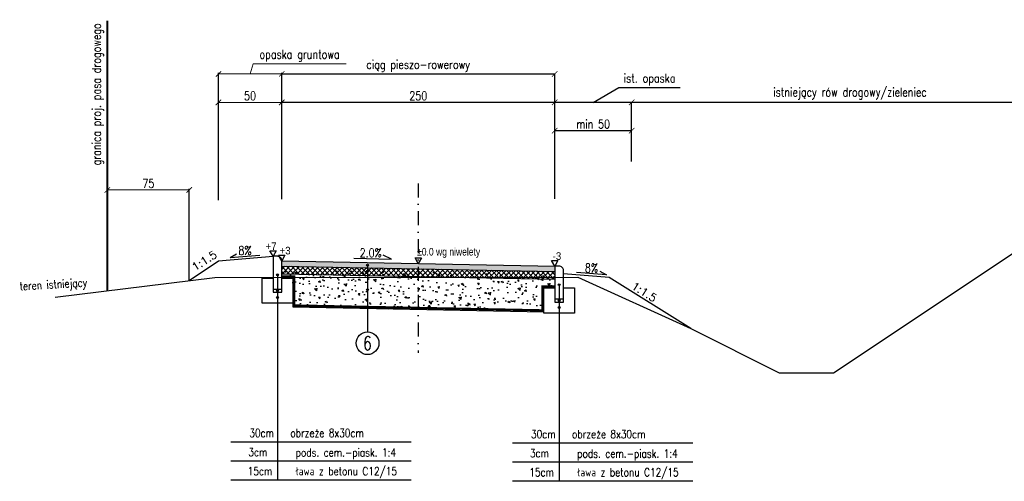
# Model space of a CAD drawing. Header units: metres. Extents: x 6562771 to 6588056, y 5578696 to 5581651.
# Tile 19 of 22: x 6579014 to 6579916, y 5580224 to 5580647. Entities that reach past the tile are written whole.
import ezdxf
from ezdxf.enums import TextEntityAlignment as Align

# ---------------------------------------------------------------- set-up
doc = ezdxf.new("R2010")
doc.units = ezdxf.units.M
doc.linetypes.add('DASHDOT', pattern=[25.4, 12.7, -6.35, 0, -6.35])
doc.linetypes.add('DASHED', pattern=[0.75, 0.5, -0.25])
for name, color, linetype in [('pkonstr-0_25', 1, 'Continuous'), ('pkonstr-0_50', 90, 'Continuous'), ('pkonstr-0_70', 4, 'Continuous'), ('pkonstr-istn', 14, 'Continuous'), ('pkonstr-opisy', 2, 'Continuous'), ('pkonstr-wymiary', 1, 'Continuous')]:
    doc.layers.add(name, color=color, linetype=linetype)
doc.styles.add('12mm', font='simplex.shx', dxfattribs={"width": 0.8, "height": 12})
doc.styles.add('2mm', font='simplex', dxfattribs={"height": 2})
doc.styles.add('7mm', font='simplex.shx', dxfattribs={"width": 0.75, "height": 7})
doc.styles.add('Opisy', font='simplex.shx', dxfattribs={"width": 0.8})
doc.styles.add('STYLE1', font='arial.ttf')
doc.styles.add('wymiary', font='simplex.shx', dxfattribs={"width": 0.8})
doc.dimstyles.new('ddd$0', dxfattribs={"dimtxt": 8, "dimasz": 5, "dimexe": 0.5, "dimexo": 1, "dimgap": 2, "dimtad": 1, "dimdec": 0, "dimzin": 0, "dimdsep": 46, "dimtxsty": 'wymiary', "dimblk": 'ARCHTICK', "dimcen": 0, "dimclrd": 256, "dimclre": 256, "dimclrt": 256, "dimadec": 0, "dimazin": 0, "dimtfac": 1, "dimtdec": 0, "dimtmove": 1, "dimatfit": 3, "dimldrblk": 'DOT', "dimfxl": 1, "dimtolj": 1, "dimtzin": 0, "dimlwd": -1, "dimlwe": -1, "dimarcsym": 0})
doc.dimstyles.new('szczegoly-1-20', dxfattribs={"dimtxt": 4, "dimasz": 2, "dimexe": 1, "dimexo": 2.5, "dimgap": 0.5, "dimtad": 1, "dimdec": 0, "dimzin": 0, "dimdsep": 46, "dimtxsty": 'wymiary', "dimblk": 'ARCHTICK', "dimcen": 0, "dimclrd": 256, "dimclre": 256, "dimclrt": 256, "dimadec": 0, "dimazin": 0, "dimtfac": 1, "dimtdec": 0, "dimtmove": 1, "dimatfit": 3, "dimldrblk": 'ARCHTICK', "dimfxl": 1, "dimtolj": 1, "dimtzin": 0, "dimlwd": -1, "dimlwe": -1, "dimarcsym": 0})

# ---------------------------------------------------------------- blocks, each defined once
blk = doc.blocks.new('_ArchTick')
at = {"color": 0, "linetype": 'ByBlock', "const_width": 0.15}
blk.add_lwpolyline([(-0.5, -0.5), (0.5, 0.5)], dxfattribs=at)
blk = doc.blocks.new('*D250')
at = {"layer": 'Defpoints', "color": 0, "transparency": 16777216}
for p in [(6579574.77, 5580571.68), (6579574.77, 5580518.42), (6579974.77, 5580516.62)]:
    blk.add_point(p, dxfattribs=at)
at = {"layer": 'pkonstr-wymiary', "transparency": 16777216}
for p, q in [((6579574.77, 5580519.42), (6579574.77, 5580572.18)), ((6579974.77, 5580571.68), (6579574.77, 5580571.68)), ((6579974.77, 5580517.62), (6579974.77, 5580572.18))]:
    blk.add_line(p, q, dxfattribs=at)
at = {"layer": 'pkonstr-wymiary', "transparency": 16777216, "xscale": 5, "yscale": 5, "zscale": 5, "rotation": 180}
blk.add_blockref('_ArchTick', (6579574.77, 5580571.68), dxfattribs=at)
at = {"layer": 'pkonstr-wymiary', "transparency": 16777216, "xscale": 5, "yscale": 5, "zscale": 5}
blk.add_blockref('_ArchTick', (6579974.77, 5580571.68), dxfattribs=at)
at = {"layer": 'pkonstr-wymiary', "transparency": 16777216, "insert": (6579774.77, 5580579.78), "char_height": 8, "attachment_point": 5, "style": 'wymiary'}
blk.add_mtext('\\A1;istniejący rów drogowy/zieleniec', dxfattribs=at)
blk = doc.blocks.new('_Dot')
at = {"color": 0, "linetype": 'ByBlock', "lineweight": -2}
blk.add_line((-0.5, 0), (-1, 0), dxfattribs=at)
at = {"color": 0, "linetype": 'ByBlock', "const_width": 0.5}
blk.add_lwpolyline([(-0.25, 0, 1), (0.25, 0, 1)], format="xyb", close=True, dxfattribs=at)
blk = doc.blocks.new('*D251')
at = {"layer": 'Defpoints', "color": 0, "transparency": 16777216}
for p in [(6579574.77, 5580545.8), (6579574.77, 5580516.62), (6579504.27, 5580482.21)]:
    blk.add_point(p, dxfattribs=at)
at = {"layer": 'pkonstr-wymiary', "transparency": 16777216}
for p, q in [((6579504.27, 5580483.21), (6579504.27, 5580546.3)), ((6579504.27, 5580545.8), (6579574.77, 5580545.8)), ((6579574.77, 5580517.62), (6579574.77, 5580546.3))]:
    blk.add_line(p, q, dxfattribs=at)
at = {"layer": 'pkonstr-wymiary', "transparency": 16777216, "xscale": 5, "yscale": 5, "zscale": 5, "rotation": 180}
blk.add_blockref('_ArchTick', (6579504.27, 5580545.8), dxfattribs=at)
at = {"layer": 'pkonstr-wymiary', "transparency": 16777216, "xscale": 5, "yscale": 5, "zscale": 5}
blk.add_blockref('_ArchTick', (6579574.77, 5580545.8), dxfattribs=at)
at = {"layer": 'pkonstr-wymiary', "transparency": 16777216, "insert": (6579539.52, 5580551.8), "char_height": 8, "attachment_point": 5, "style": 'wymiary'}
blk.add_mtext('\\A1;min 50', dxfattribs=at)
blk = doc.blocks.new('*D252')
at = {"layer": 'Defpoints', "color": 0, "transparency": 16777216}
for p in [(6579504.27, 5580571.68), (6579574.77, 5580516.62), (6579504.27, 5580482.21)]:
    blk.add_point(p, dxfattribs=at)
at = {"layer": 'pkonstr-wymiary', "transparency": 16777216}
for p, q in [((6579539.52, 5580571.68), (6579563.17, 5580585.18)), ((6579563.17, 5580585.18), (6579619.29, 5580585.18)), ((6579504.27, 5580483.21), (6579504.27, 5580572.18)), ((6579574.77, 5580571.68), (6579504.27, 5580571.68)), ((6579574.77, 5580517.62), (6579574.77, 5580572.18))]:
    blk.add_line(p, q, dxfattribs=at)
at = {"layer": 'pkonstr-wymiary', "transparency": 16777216, "xscale": 5, "yscale": 5, "zscale": 5, "rotation": 180}
blk.add_blockref('_ArchTick', (6579504.27, 5580571.68), dxfattribs=at)
at = {"layer": 'pkonstr-wymiary', "transparency": 16777216, "xscale": 5, "yscale": 5, "zscale": 5}
blk.add_blockref('_ArchTick', (6579574.77, 5580571.68), dxfattribs=at)
at = {"layer": 'pkonstr-wymiary', "transparency": 16777216, "insert": (6579591.23, 5580592.51), "char_height": 8, "attachment_point": 5, "style": 'wymiary'}
blk.add_mtext('\\A1;ist. opaska', dxfattribs=at)
blk = doc.blocks.new('*D253')
at = {"layer": 'Defpoints', "color": 0, "transparency": 16777216}
for p in [(6579504.27, 5580597.69), (6579254.27, 5580482.06), (6579504.27, 5580482.21)]:
    blk.add_point(p, dxfattribs=at)
at = {"layer": 'pkonstr-wymiary', "transparency": 16777216}
for p, q in [((6579254.27, 5580483.06), (6579254.27, 5580598.19)), ((6579254.27, 5580597.69), (6579504.27, 5580597.69)), ((6579504.27, 5580483.21), (6579504.27, 5580598.19))]:
    blk.add_line(p, q, dxfattribs=at)
at = {"layer": 'pkonstr-wymiary', "transparency": 16777216, "xscale": 5, "yscale": 5, "zscale": 5, "rotation": 180}
blk.add_blockref('_ArchTick', (6579254.27, 5580597.69), dxfattribs=at)
at = {"layer": 'pkonstr-wymiary', "transparency": 16777216, "xscale": 5, "yscale": 5, "zscale": 5}
blk.add_blockref('_ArchTick', (6579504.27, 5580597.69), dxfattribs=at)
at = {"layer": 'pkonstr-wymiary', "transparency": 16777216, "insert": (6579379.27, 5580605.02), "char_height": 8, "attachment_point": 5, "style": 'wymiary'}
blk.add_mtext('\\A1;ciąg pieszo-rowerowy', dxfattribs=at)
blk = doc.blocks.new('*D254')
at = {"layer": 'Defpoints', "color": 0, "transparency": 16777216}
for p in [(6579254.27, 5580571.68), (6579254.27, 5580482.06), (6579504.27, 5580482.21)]:
    blk.add_point(p, dxfattribs=at)
at = {"layer": 'pkonstr-wymiary', "transparency": 16777216}
for p, q in [((6579254.27, 5580483.06), (6579254.27, 5580572.18)), ((6579504.27, 5580571.68), (6579254.27, 5580571.68)), ((6579504.27, 5580483.21), (6579504.27, 5580572.18))]:
    blk.add_line(p, q, dxfattribs=at)
at = {"layer": 'pkonstr-wymiary', "transparency": 16777216, "xscale": 5, "yscale": 5, "zscale": 5, "rotation": 180}
blk.add_blockref('_ArchTick', (6579254.27, 5580571.68), dxfattribs=at)
at = {"layer": 'pkonstr-wymiary', "transparency": 16777216, "xscale": 5, "yscale": 5, "zscale": 5}
blk.add_blockref('_ArchTick', (6579504.27, 5580571.68), dxfattribs=at)
at = {"layer": 'pkonstr-wymiary', "transparency": 16777216, "insert": (6579379.27, 5580577.68), "char_height": 8, "attachment_point": 5, "style": 'wymiary'}
blk.add_mtext('\\A1;250', dxfattribs=at)
blk = doc.blocks.new('*D257')
at = {"layer": 'Defpoints', "color": 0, "transparency": 16777216}
for p in [(6579254.27, 5580571.68), (6579254.27, 5580546.23), (6579196.28, 5580481.42)]:
    blk.add_point(p, dxfattribs=at)
at = {"layer": 'pkonstr-wymiary', "transparency": 16777216}
for p, q in [((6579196.28, 5580481.92), (6579196.28, 5580572.68)), ((6579254.27, 5580546.73), (6579254.27, 5580572.68))]:
    blk.add_line(p, q, dxfattribs=at)
at = {"layer": 'pkonstr-wymiary', "lineweight": 0, "transparency": 16777216}
blk.add_line((6579196.28, 5580571.68), (6579254.27, 5580571.68), dxfattribs=at)
at = {"layer": 'pkonstr-wymiary', "lineweight": 0, "transparency": 16777216, "xscale": 5, "yscale": 5, "zscale": 5, "rotation": 180}
blk.add_blockref('_ArchTick', (6579196.28, 5580571.68), dxfattribs=at)
at = {"layer": 'pkonstr-wymiary', "lineweight": 0, "transparency": 16777216, "xscale": 5, "yscale": 5, "zscale": 5}
blk.add_blockref('_ArchTick', (6579254.27, 5580571.68), dxfattribs=at)
at = {"layer": 'pkonstr-wymiary', "transparency": 16777216, "insert": (6579225.28, 5580577.68), "char_height": 8, "attachment_point": 5, "style": 'wymiary'}
blk.add_mtext('\\A1;50', dxfattribs=at)
blk = doc.blocks.new('*D258')
at = {"layer": 'Defpoints', "color": 0, "transparency": 16777216}
for p in [(6579254.27, 5580597.69), (6579254.27, 5580550.08), (6579196.28, 5580481.42)]:
    blk.add_point(p, dxfattribs=at)
at = {"layer": 'pkonstr-wymiary', "lineweight": 0, "transparency": 16777216}
for p, q in [((6579225.28, 5580597.69), (6579228.08, 5580607.02)), ((6579228.08, 5580607.02), (6579313.14, 5580607.02)), ((6579196.28, 5580597.69), (6579254.27, 5580597.69))]:
    blk.add_line(p, q, dxfattribs=at)
at = {"layer": 'pkonstr-wymiary', "transparency": 16777216}
for p, q in [((6579196.28, 5580481.92), (6579196.28, 5580598.69)), ((6579254.27, 5580550.58), (6579254.27, 5580598.69))]:
    blk.add_line(p, q, dxfattribs=at)
at = {"layer": 'pkonstr-wymiary', "lineweight": 0, "transparency": 16777216, "xscale": 5, "yscale": 5, "zscale": 5, "rotation": 180}
blk.add_blockref('_ArchTick', (6579196.28, 5580597.69), dxfattribs=at)
at = {"layer": 'pkonstr-wymiary', "lineweight": 0, "transparency": 16777216, "xscale": 5, "yscale": 5, "zscale": 5}
blk.add_blockref('_ArchTick', (6579254.27, 5580597.69), dxfattribs=at)
at = {"layer": 'pkonstr-wymiary', "transparency": 16777216, "insert": (6579270.61, 5580614.35), "char_height": 8, "attachment_point": 5, "style": 'wymiary'}
blk.add_mtext('\\A1;opaska gruntowa', dxfattribs=at)
blk = doc.blocks.new('*D259')
at = {"layer": 'Defpoints', "color": 0, "transparency": 16777216}
for p in [(6579169.5, 5580491.39), (6579094.5, 5580477.82), (6579169.5, 5580408.34)]:
    blk.add_point(p, dxfattribs=at)
at = {"layer": 'pkonstr-wymiary', "transparency": 16777216}
for p, q in [((6579094.5, 5580478.32), (6579094.5, 5580492.39)), ((6579169.5, 5580408.84), (6579169.5, 5580492.39))]:
    blk.add_line(p, q, dxfattribs=at)
at = {"layer": 'pkonstr-wymiary', "lineweight": 0, "transparency": 16777216}
blk.add_line((6579094.5, 5580491.39), (6579169.5, 5580491.39), dxfattribs=at)
at = {"layer": 'pkonstr-wymiary', "lineweight": 0, "transparency": 16777216, "xscale": 5, "yscale": 5, "zscale": 5, "rotation": 180}
blk.add_blockref('_ArchTick', (6579094.5, 5580491.39), dxfattribs=at)
at = {"layer": 'pkonstr-wymiary', "lineweight": 0, "transparency": 16777216, "xscale": 5, "yscale": 5, "zscale": 5}
blk.add_blockref('_ArchTick', (6579169.5, 5580491.39), dxfattribs=at)
at = {"layer": 'pkonstr-wymiary', "transparency": 16777216, "insert": (6579132, 5580497.39), "char_height": 8, "attachment_point": 5, "style": 'wymiary'}
blk.add_mtext('\\A1;75', dxfattribs=at)

msp = doc.modelspace()

# ---------------------------------------------------------------- hatches: boundary and pattern name
at = {"layer": 'pkonstr-0_50'}
h = msp.add_hatch(color=252, dxfattribs=at)
h.dxf.hatch_style = 1
h.paths.add_polyline_path([(6579254.27, 5580421.57), (6579254.27, 5580426.57), (6579504.27, 5580421.57), (6579504.27, 5580416.57)])
h = msp.add_hatch(dxfattribs=at)
h.set_pattern_fill('ANSI37', color=252, angle=180)
h.set_pattern_definition([(315, (13155757.5664, 1552.514), (-2.2450640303, -2.2450640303), []), (225, (13155757.5664, 1552.514), (-2.2450640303, 2.2450640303), [])])
h.paths.add_polyline_path([(6579504.27, 5580416.57), (6579504.27, 5580409.56), (6579254.27, 5580414.57), (6579254.23, 5580421.57)])
h = msp.add_hatch(dxfattribs=at)
h.set_pattern_fill('AR-CONC', color=252, scale=0.1, angle=180)
h.set_pattern_definition([(310, (6803537.092, 5138932.242), (18.2184669, 1.59390855), [1.905, -20.955]), (5, (6803537.092, 5138932.242), (-3.52434214, -19.1056845), [1.524, -16.7640584]), (259.5485553, (6803538.61, 5138932.375), (14.6941247, -17.5117752), [1.6190009, -17.80902446]), (313.8158, (6803537.092, 5138927.162), (27.1079041, 4.2042328), [2.8575, -31.4325]), (263.3644424, (6803539.35, 5138927.512), (23.7404134, -24.7426125), [2.4285023, -26.7135608]), (8.815849, (6803537.092, 5138927.162), (23.7404134, -24.7426125), [2.2859967, -25.1459732]), (339, (6803539.632, 5138928.432), (15.16143913, 10.2265198), [1.905, -20.955]), (34, (6803539.632, 5138928.432), (6.1802028, -18.4187966), [1.524, -16.764]), (288.548555, (6803540.895, 5138929.284), (21.3416419, -8.1922769), [1.6190009, -17.80899376]), (322.5, (6803537.092, 5138932.242), (0.308860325, -8.45550389), [0, -16.5608, 0, -17.018, 0, -16.8275]), (352.5, (6803537.092, 5138932.242), (6.68196625, -10.01805748), [0, -9.7028, 0, -16.1798, 0, -6.4135]), (32.5, (6803531.428, 5138932.242), (13.55905952, 0.5728744), [0, -6.35, 0, -19.812, 0, -26.289]), (42.5, (6803528.888, 5138932.242), (14.81291814, -2.5426491), [0, -8.255, 0, -13.1572, 0, -18.669])])
h.paths.add_polyline_path([(6579504.27, 5580401.57), (6579494.27, 5580401.57), (6579494.27, 5580379.75), (6579264.27, 5580384.36), (6579264.27, 5580410.57), (6579254.27, 5580410.57), (6579254.27, 5580418.57), (6579504.27, 5580413.57)])

# ---------------------------------------------------------------- linework, layer by layer
at = {"layer": 'pkonstr-0_25'}
for p, q in [((6579206.89, 5580429.56), (6579212.77, 5580432.81)), ((6579206.89, 5580429.56), (6579234.3, 5580431.75)), ((6579551.65, 5580413.56), (6579524.24, 5580415.75))]:
    msp.add_line(p, q, dxfattribs=at)
at = {"layer": 'pkonstr-0_25', "linetype": 'Continuous'}
for p, q in [((6579332.81, 5580422.37), (6579332.86, 5580361.34)), ((6579250.27, 5580413.57), (6579250.27, 5580225.36)), ((6579508.27, 5580404.57), (6579508.26, 5580224.36)), ((6579372.73, 5580260.36), (6579207.64, 5580260.36)), ((6579630.73, 5580259.36), (6579465.63, 5580259.36)), ((6579372.73, 5580242.86), (6579207.64, 5580242.86)), ((6579630.73, 5580241.86), (6579465.63, 5580241.86))]:
    msp.add_line(p, q, dxfattribs=at)
at = {"layer": 'pkonstr-0_25'}
msp.add_lwpolyline([(6579320.35, 5580428.76), (6579354.72, 5580428.08), (6579347.13, 5580431.7)], dxfattribs=at)
at = {"layer": 'pkonstr-0_25', "flags": 128}
msp.add_lwpolyline([(6579545.77, 5580416.81), (6579551.65, 5580413.56), (6579524.24, 5580415.75)], dxfattribs=at)
at = {"layer": 'pkonstr-0_25', "linetype": 'Continuous'}
msp.add_circle((6579332.83, 5580350.91), 10.42, dxfattribs=at)
at = {"layer": 'pkonstr-0_50'}
for p, q in [((6579169.5, 5580408.34), (6579196.27, 5580426.57)), ((6579196.27, 5580426.57), (6579246.27, 5580430.57)), ((6579254.27, 5580426.57), (6579504.27, 5580421.57)), ((6579254.23, 5580421.57), (6579504.23, 5580416.57)), ((6579254.27, 5580414.57), (6579504.27, 5580409.56)), ((6579554.27, 5580411.21), (6579512.27, 5580414.57)), ((6579629.1, 5580364.52), (6579554.27, 5580411.21)), ((6579264.27, 5580384.36), (6579494.27, 5580379.75))]:
    msp.add_line(p, q, dxfattribs=at)
at = {"layer": 'pkonstr-0_50', "color": 130, "const_width": 2, "flags": 128}
msp.add_lwpolyline([(6579094.5, 5580399.02), (6579094.5, 5580646.45)], dxfattribs=at)
at = {"layer": 'pkonstr-0_50'}
for points in [[(6579246.27, 5580400.57), (6579254.27, 5580400.57), (6579254.27, 5580426.57, 0.414214), (6579250.27, 5580430.57), (6579246.27, 5580430.57)], [(6579504.27, 5580391.57), (6579512.27, 5580391.57), (6579512.27, 5580417.57, 0.414214), (6579508.27, 5580421.57), (6579504.27, 5580421.57)]]:
    msp.add_lwpolyline(points, format="xyb", close=True, dxfattribs=at)
at = {"layer": 'pkonstr-0_50', "flags": 128}
for points in [[(6579246.27, 5580397.57), (6579254.27, 5580397.57), (6579254.27, 5580410.57), (6579264.27, 5580410.57), (6579264.27, 5580387.57), (6579236.27, 5580387.57), (6579236.27, 5580410.57), (6579246.27, 5580410.57), (6579246.27, 5580397.57)], [(6579504.27, 5580388.57), (6579512.27, 5580388.57), (6579512.27, 5580401.57), (6579522.27, 5580401.57), (6579522.27, 5580378.57), (6579494.27, 5580378.57), (6579494.27, 5580401.57), (6579504.27, 5580401.57), (6579504.27, 5580388.57)]]:
    msp.add_lwpolyline(points, close=True, dxfattribs=at)
at = {"layer": 'pkonstr-0_50', "color": 180, "linetype": 'DASHED', "ltscale": 15, "true_color": 0x3326ed, "flags": 128}
msp.add_lwpolyline([(6579504.27, 5580403.13, 2, 2, 0), (6579493.17, 5580403.13, 2, 2, 0), (6579493.17, 5580381.08, 2, 2, 0), (6579265.65, 5580385.52, 2, 2, 0), (6579265.65, 5580385.52, 2, 2, 0), (6579265.65, 5580385.52, 2, 2, 0), (6579265.65, 5580385.52, 2, 2, 0), (6579265.62, 5580412.22, 2, 2, 0), (6579254.16, 5580412.13, 0, 0, 0)], format="xyseb", dxfattribs=at)
at = {"layer": 'pkonstr-0_50', "flags": 128}
msp.add_lwpolyline([(6579264.27, 5580387.57), (6579264.27, 5580384.36)], dxfattribs=at)
at = {"layer": 'pkonstr-0_70', "color": 130}
for centre in [(6579332.81, 5580422.37), (6579332.81, 5580416.89), (6579250.27, 5580413.57), (6579250.27, 5580399.16), (6579332.82, 5580399.96), (6579508.27, 5580404.57), (6579250.27, 5580392.76), (6579508.27, 5580390.16), (6579332.84, 5580384.21), (6579508.27, 5580383.76)]:
    msp.add_circle(centre, 0.869, dxfattribs=at)
at = {"layer": 'pkonstr-istn', "flags": 128}
for points in [[(6579525.45, 5580411.59), (6579629.1, 5580364.52), (6579709.77, 5580323.82), (6579759.77, 5580323.82), (6579974.77, 5580467.15), (6580134.77, 5580476.75), (6580484.77, 5580483.81), (6580834.77, 5580476.75), (6580994.77, 5580467.15), (6581209.77, 5580323.82), (6581259.77, 5580323.82), (6581394.77, 5580413.82)], [(6579046.63, 5580393.08), (6579193.04, 5580411.27)], [(6579193.04, 5580411.27), (6579525.45, 5580411.59)]]:
    msp.add_lwpolyline(points, dxfattribs=at)
at = {"layer": 'pkonstr-opisy'}
for points in [[(6579246.27, 5580435.64), (6579249.2, 5580435.64), (6579246.27, 5580430.57), (6579243.35, 5580435.64)], [(6579254.27, 5580431.64), (6579257.2, 5580431.64), (6579254.27, 5580426.57), (6579251.35, 5580431.64)], [(6579379.28, 5580429.16), (6579382.21, 5580429.16), (6579379.28, 5580424.09), (6579376.36, 5580429.16)], [(6579504.27, 5580426.64), (6579507.2, 5580426.64), (6579504.27, 5580421.57), (6579501.35, 5580426.64)]]:
    msp.add_lwpolyline(points, close=True, dxfattribs=at)
at = {"layer": 'pkonstr-wymiary'}
for p, q in [((6579372.73, 5580225.36), (6579207.64, 5580225.36)), ((6579630.73, 5580224.36), (6579465.63, 5580224.36))]:
    msp.add_line(p, q, dxfattribs=at)
at = {"layer": 'pkonstr-wymiary', "linetype": 'DASHDOT'}
msp.add_lwpolyline([(6579379.27, 5580497.31), (6579379.27, 5580342.06)], dxfattribs=at)

# ---------------------------------------------------------------- texts
at = {"layer": 'pkonstr-opisy', "style": 'Opisy', "width": 0.8}
for s, height, rotation, p in [('granica proj. pasa drogowego', 8, 90, (6579090.9, 5580644.14)), ('obrzeże 8x30cm', 7.5, 0, (6579329.52, 5580262.64)), ('obrzeże 8x30cm', 7.5, 0, (6579587.52, 5580261.64)), ('ława z betonu C12/15', 7.5, 0, (6579359.81, 5580227.64)), ('ława z betonu C12/15', 7.5, 0, (6579617.81, 5580226.64))]:
    msp.add_text(s, height=height, rotation=rotation, dxfattribs=at).set_placement(p, align=Align.BOTTOM_RIGHT)
at = {"layer": 'pkonstr-opisy', "style": 'STYLE1', "width": 0.9}
for s, p in [('+7', (6579244.54, 5580434.2)), ('+3', (6579257.3, 5580430.2)), ('-3', (6579506.34, 5580425.2))]:
    msp.add_text(s, height=7, dxfattribs=at).set_placement(p, align=Align.BOTTOM_CENTER)
at = {"layer": 'pkonstr-opisy', "style": '2mm'}
for rotation, p in [(32.28188, (6579186.39, 5580421.71)), (327.71812, (6579583.27, 5580393.06))]:
    msp.add_text('1:1.5', height=7.2, rotation=rotation, dxfattribs=at).set_placement(p, align=Align.BOTTOM_CENTER)
at = {"layer": 'pkonstr-opisy', "style": 'Opisy', "width": 0.8}
for p in [(6579220.61, 5580431.87), (6579537.93, 5580415.87)]:
    msp.add_text('8%', height=8, dxfattribs=at).set_placement(p, align=Align.CENTER)
msp.add_text('2.0%%%', height=8, rotation=0, dxfattribs=at).set_placement((6579335.7, 5580429.67), align=Align.CENTER)
at = {"layer": 'pkonstr-opisy', "style": 'STYLE1', "width": 0.8}
msp.add_text('%%P0.0 wg niwelety', height=7, dxfattribs=at).set_placement((6579378.24, 5580429.16), align=Align.BOTTOM_LEFT)
at = {"layer": 'pkonstr-opisy', "style": 'Opisy', "width": 0.8}
msp.add_text('teren istniejący', height=7.5, rotation=3.30008, dxfattribs=at).set_placement((6579014.3, 5580399.38))
at = {"layer": 'pkonstr-opisy', "linetype": 'Continuous', "style": '7mm', "width": 0.75}
msp.add_text('6', height=12.6, rotation=0, dxfattribs=at).set_placement((6579332.83, 5580350.91), align=Align.MIDDLE_CENTER)
at = {"layer": 'pkonstr-opisy', "ltscale": 0.1, "style": '12mm', "width": 0.8}
for s, rotation, p in [('30cm', 360, (6579247.16, 5580262.64)), ('30cm', 360, (6579505.15, 5580261.64)), ('3cm', 360, (6579241.08, 5580245.14)), ('pods. cem.-piask. 1:4', 0, (6579358.95, 5580244.78)), ('3cm', 360, (6579499.07, 5580244.14)), ('pods. cem.-piask. 1:4', 0, (6579616.95, 5580243.78)), ('15cm', 360, (6579245.65, 5580227.64)), ('15cm', 360, (6579503.64, 5580226.64))]:
    msp.add_text(s, height=7.5, rotation=rotation, dxfattribs=at).set_placement(p, align=Align.BOTTOM_RIGHT)

# ---------------------------------------------------------------- dimensions: what is measured, and where the dimension line sits
at = {"layer": 'pkonstr-wymiary'}
for base, p2, text, picture, middle in [((6579254.27, 5580597.69), (6579254.27, 5580550.08), 'opaska gruntowa', '*D258', (6579230.08, 5580614.35)), ((6579254.27, 5580571.68), (6579254.27, 5580546.23), '50', '*D257', (6579225.28, 5580577.68))]:
    dim = msp.add_linear_dim(base=base, p1=(6579196.28, 5580481.42), p2=p2, text=text, dimstyle='szczegoly-1-20', override={"dimtxt": 8, "dimasz": 5, "dimexo": 0.5, "dimgap": 2, "dimlwd": 0}, dxfattribs=at)
    dim.commit()
    dim.dimension.update_dxf_attribs({"geometry": picture, "text_midpoint": middle})
dim = msp.add_linear_dim(base=(6579504.27, 5580597.69), p1=(6579254.27, 5580482.06), p2=(6579504.27, 5580482.21), text='ciąg pieszo-rowerowy', dimstyle='ddd$0', override={"dimtmove": 0}, dxfattribs=at)
dim.commit()
dim.dimension.update_dxf_attribs({"geometry": '*D253', "text_midpoint": (6579379.27, 5580597.69), "dimtype": 160})
dim = msp.add_linear_dim(base=(6579504.27, 5580571.68), p1=(6579574.77, 5580516.62), p2=(6579504.27, 5580482.21), angle=180, text='ist. opaska', dimstyle='ddd$0', dxfattribs=at)
dim.commit()
dim.dimension.update_dxf_attribs({"geometry": '*D252', "text_midpoint": (6579565.17, 5580585.18), "dimtype": 160})
for base, p1, p2, text, picture, middle in [((6579574.77, 5580571.68), (6579974.77, 5580516.62), (6579574.77, 5580518.42), 'istniejący rów drogowy/zieleniec', '*D250', (6579774.77, 5580579.78)), ((6579574.77, 5580545.8), (6579504.27, 5580482.21), (6579574.77, 5580516.62), 'min 50', '*D251', (6579539.52, 5580551.8))]:
    dim = msp.add_linear_dim(base=base, p1=p1, p2=p2, angle=180, text=text, dimstyle='ddd$0', dxfattribs=at)
    dim.commit()
    dim.dimension.update_dxf_attribs({"geometry": picture, "text_midpoint": middle})
for base, p1, p2, dimstyle, override, picture, middle in [((6579254.27, 5580571.68), (6579504.27, 5580482.21), (6579254.27, 5580482.06), 'ddd$0', {"dimtmove": 0}, '*D254', (6579379.27, 5580577.68)), ((6579169.5, 5580491.39), (6579094.5, 5580477.82), (6579169.5, 5580408.34), 'szczegoly-1-20', {"dimtxt": 8, "dimasz": 5, "dimexo": 0.5, "dimgap": 2, "dimlwd": 0}, '*D259', (6579132, 5580497.39))]:
    dim = msp.add_linear_dim(base=base, p1=p1, p2=p2, dimstyle=dimstyle, override=override, dxfattribs=at)
    dim.commit()
    dim.dimension.update_dxf_attribs({"geometry": picture, "text_midpoint": middle})

doc.saveas('drawing.dxf')
